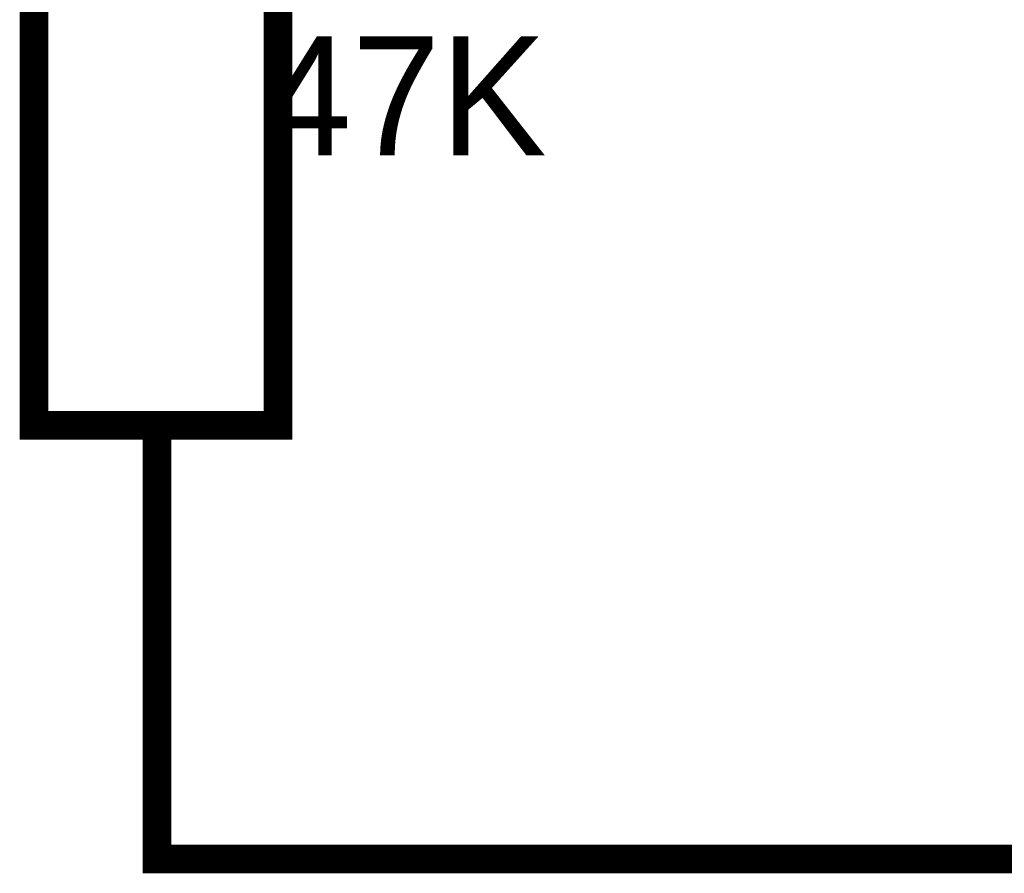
# Model space of a CAD drawing. Header units: inches. Extents: x 0 to 292, y 0 to 193.
# Tile 24 of 256: x 35 to 45, y 75 to 84. Entities that reach past the tile are written whole.
import ezdxf

# ---------------------------------------------------------------- set-up
doc = ezdxf.new("R2010")
doc.units = ezdxf.units.IN
doc.layers.add('Sheet', color=255, linetype='Continuous')

msp = doc.modelspace()

# ---------------------------------------------------------------- linework, layer by layer
at = {"layer": 'Sheet'}
for points in [[(35.012, 87.437, 0.3, 0.3, 0), (37.565, 87.437, 0.3, 0.3, 0), (37.565, 79.816, 0.3, 0.3, 0), (35.012, 79.816, 0.3, 0.3, 0), (35.012, 87.437, 0.3, 0.3, 0)], [(35.012, 87.437, 0.0991, 0.0991, 0), (35.012, 79.816, 0.0991, 0.0991, 0), (37.565, 79.816, 0.0991, 0.0991, 0), (37.565, 87.437, 0.0991, 0.0991, 0), (35.012, 87.437, 0.0991, 0.0991, 0), (35.012, 87.437, 0.0991, 0.0991, 0)]]:
    msp.add_lwpolyline(points, format="xyseb", close=True, dxfattribs=at)
for points in [[(36.298, 79.816, 0.3, 0.3, 0), (36.298, 77.282, 0.3, 0.3, 0)], [(93.463, 75.275, 0.3, 0.3, 0), (77.331, 75.275, 0.3, 0.3, 0), (60.828, 75.275, 0.3, 0.3, 0), (48.3, 75.275, 0.3, 0.3, 0), (36.298, 75.275, 0.3, 0.3, 0), (36.298, 77.282, 0.3, 0.3, 0)]]:
    msp.add_lwpolyline(points, format="xyseb", dxfattribs=at)

# ---------------------------------------------------------------- texts
msp.add_text('47K', height=1.2474, dxfattribs=at).set_placement((37.409, 82.642))

doc.saveas('drawing.dxf')
